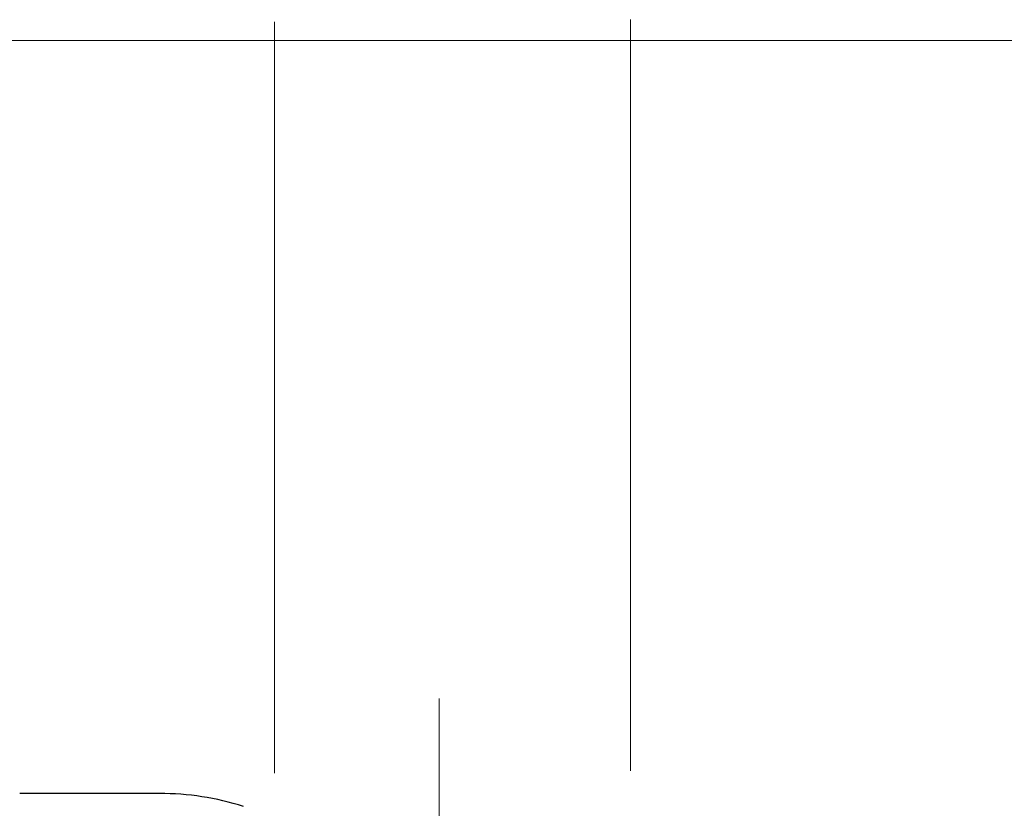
# Model space of a CAD drawing. Header units: millimetres. Extents: x 262469 to 275208, y -32539 to 9411.
# Tile 160 of 256: x 268149 to 268172, y -13969 to -13951. Entities that reach past the tile are written whole.
import ezdxf

# ---------------------------------------------------------------- set-up
doc = ezdxf.new("R2010")
doc.units = ezdxf.units.MM
doc.header["$LTSCALE"] = 100
doc.layers.add('$ IE_TELETECHNIKA', color=5, linetype='Continuous', lineweight=30)

msp = doc.modelspace()

# ---------------------------------------------------------------- linework, layer by layer
at = {"layer": '$ IE_TELETECHNIKA', "color": 7, "linetype": 'Continuous', "lineweight": 5, "ltscale": 20.32}
for p, q in [((268155.183, -13967.809), (268155.183, -13950.884)), ((268163.196, -13967.759), (268163.196, -13950.833)), ((268158.891, -13966.129), (268158.891, -13984.396))]:
    msp.add_line(p, q, dxfattribs=at)
at = {"layer": '$ IE_TELETECHNIKA', "color": 0, "linetype": 'Continuous', "lineweight": 5, "ltscale": 16}
msp.add_line((268380.28, -13951.299), (268028.445, -13951.299), dxfattribs=at)
at = {"layer": '$ IE_TELETECHNIKA', "color": 7, "linetype": 'Continuous'}
msp.add_line((268152.592, -13968.271), (268149.442, -13968.271), dxfattribs=at)
msp.add_arc((268152.592, -13974.57), 6.299, 72.5424, 90, dxfattribs=at)

doc.saveas('drawing.dxf')
